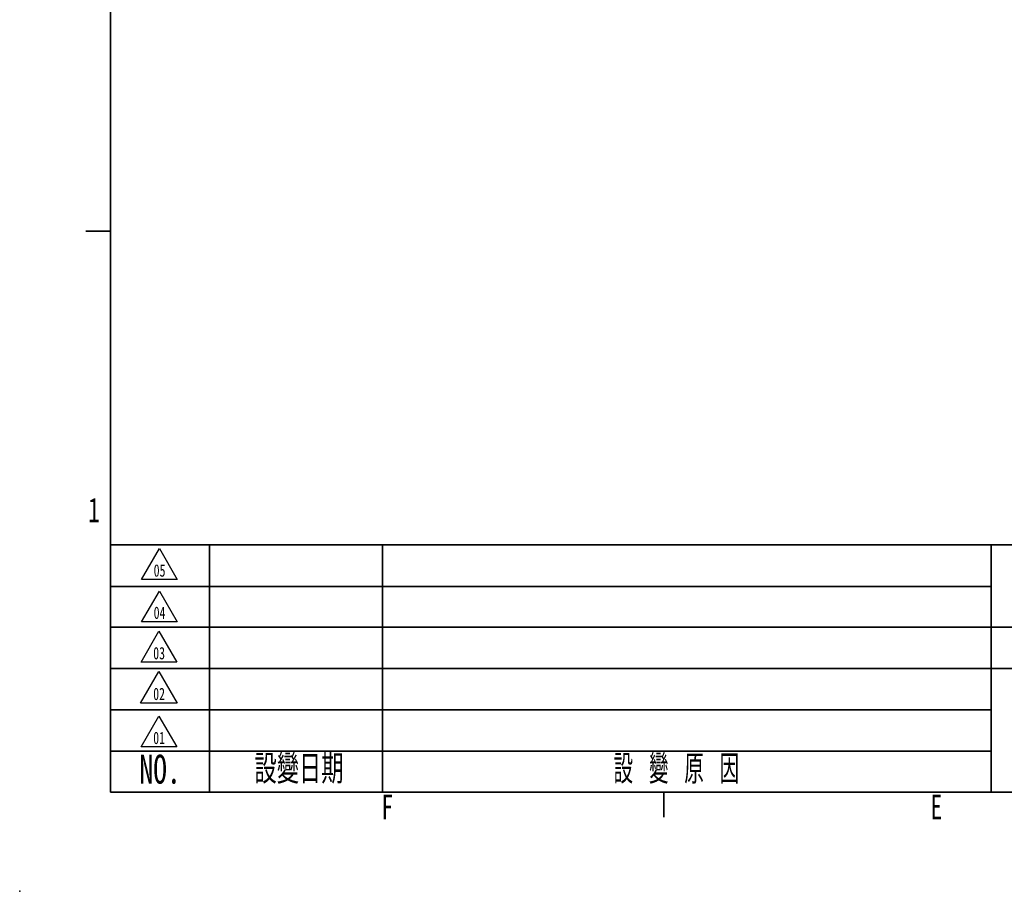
# Model space of a CAD drawing. Header units: millimetres. Extents: x 0 to 297, y 0 to 210.
# Tile 1 of 34: x 0 to 84, y 0 to 75. Entities that reach past the tile are written whole.
import ezdxf

# ---------------------------------------------------------------- set-up
doc = ezdxf.new("R2010")
doc.units = ezdxf.units.MM
doc.header["$PDSIZE"] = -1
doc.layers.add('SLD-0', color=179, linetype='Continuous')
doc.layers.add('圖框文字', color=5, linetype='Continuous')
doc.layers.add('圖框', color=7, linetype='Continuous', lineweight=35)
doc.styles.add('SLDTEXTSTYLE0', font='TXT', dxfattribs={"width": 0.7})
doc.styles.add('SLDTEXTSTYLE1', font='TXT', dxfattribs={"width": 0.7, "bigfont": 'bigfont'})
doc.styles.add('SLDTEXTSTYLE2', font='TXT', dxfattribs={"width": 0.614286, "bigfont": 'bigfont'})

# ---------------------------------------------------------------- blocks, each defined once
blk = doc.blocks.new('SW_NOTE_0')
at = {"layer": '圖框文字', "color": 0}
for p, q in [((-0.878, 0.048), (0.649, 2.694)), ((0.649, 2.694), (2.176, 0.048)), ((2.176, 0.048), (-0.878, 0.048))]:
    blk.add_line(p, q, dxfattribs=at)
at = {"layer": '圖框文字', "color": 0, "insert": (0.661, 1.364), "char_height": 1.0583, "attachment_point": 2, "style": 'SLDTEXTSTYLE0'}
blk.add_mtext('04', dxfattribs=at)
blk = doc.blocks.new('SW_NOTE_0_1')
at = {"layer": '圖框文字', "color": 0}
for p, q in [((-0.919, 0.05), (0.649, 2.765)), ((0.649, 2.765), (2.217, 0.05)), ((2.217, 0.05), (-0.919, 0.05))]:
    blk.add_line(p, q, dxfattribs=at)
at = {"layer": '圖框文字', "color": 0, "insert": (0.661, 1.364), "char_height": 1.0583, "attachment_point": 2, "style": 'SLDTEXTSTYLE0'}
blk.add_mtext('02', dxfattribs=at)
blk = doc.blocks.new('SW_NOTE_0_2')
at = {"layer": '圖框文字', "color": 0}
for p, q in [((-0.874, 0.075), (0.647, 2.709)), ((0.647, 2.709), (2.168, 0.075)), ((2.168, 0.075), (-0.874, 0.075))]:
    blk.add_line(p, q, dxfattribs=at)
at = {"layer": '圖框文字', "color": 0, "insert": (0.661, 1.364), "char_height": 1.0583, "attachment_point": 2, "style": 'SLDTEXTSTYLE0'}
blk.add_mtext('03', dxfattribs=at)
blk = doc.blocks.new('SW_NOTE_0_3')
at = {"layer": '圖框文字', "color": 0}
for p, q in [((-0.872, 0.061), (0.649, 2.695)), ((0.649, 2.695), (2.17, 0.061)), ((2.17, 0.061), (-0.872, 0.061))]:
    blk.add_line(p, q, dxfattribs=at)
at = {"layer": '圖框文字', "color": 0, "insert": (0.661, 1.364), "char_height": 1.0583, "attachment_point": 2, "style": 'SLDTEXTSTYLE0'}
blk.add_mtext('01', dxfattribs=at)
blk = doc.blocks.new('SW_NOTE_0_5')
at = {"layer": '圖框文字', "color": 0}
for p, q in [((-0.878, 0.065), (0.649, 2.711)), ((0.649, 2.711), (2.176, 0.065)), ((2.176, 0.065), (-0.878, 0.065))]:
    blk.add_line(p, q, dxfattribs=at)
at = {"layer": '圖框文字', "color": 0, "insert": (0.661, 1.364), "char_height": 1.0583, "attachment_point": 2, "style": 'SLDTEXTSTYLE0'}
blk.add_mtext('05', dxfattribs=at)

msp = doc.modelspace()

# ---------------------------------------------------------------- linework, layer by layer
at = {"layer": 'SLD-0'}
msp.add_point((0, 0), dxfattribs=at)
msp.add_point((0, 0), dxfattribs=at)
msp.add_point((0, 0), dxfattribs=at)
msp.add_point((0, 0), dxfattribs=at)
at = {"layer": '圖框'}
for p, q in [((7.778, 8.485), (7.778, 200.822)), ((5.657, 56.57), (7.778, 56.57)), ((290.626, 29.699), (7.778, 29.699)), ((16.264, 29.699), (16.264, 8.485)), ((31.064, 29.699), (31.064, 8.485)), ((83.187, 29.699), (83.187, 8.485)), ((83.187, 26.121), (7.778, 26.121)), ((83.187, 22.628), (7.778, 22.628)), ((290.626, 22.628), (83.187, 22.628)), ((83.187, 19.092), (7.778, 19.092)), ((179.77, 19.092), (83.187, 19.092)), ((83.187, 15.557), (7.778, 15.557)), ((83.187, 12.021), (7.778, 12.021)), ((290.626, 8.485), (7.778, 8.485)), ((55.155, 8.485), (55.155, 6.364))]:
    msp.add_line(p, q, dxfattribs=at)

# ---------------------------------------------------------------- block references
at = {"layer": '圖框文字'}
for name, p in [('SW_NOTE_0_5', (11.315, 26.653)), ('SW_NOTE_0', (11.315, 23.032)), ('SW_NOTE_0_2', (11.277, 19.569)), ('SW_NOTE_0_1', (11.275, 16.078)), ('SW_NOTE_0_3', (11.275, 12.308))]:
    msp.add_blockref(name, p, dxfattribs=at)

# ---------------------------------------------------------------- texts
at = {"layer": '圖框文字', "attachment_point": 2}
for s, insert, char_height, style in [('1', (6.364, 33.732), 2.121, 'SLDTEXTSTYLE0'), ('設變日期', (23.911, 11.702), 2.4749, 'SLDTEXTSTYLE1'), ('設 變 原 因', (56.225, 11.702), 2.4749, 'SLDTEXTSTYLE2'), ('NO.', (12.021, 11.702), 2.4749, 'SLDTEXTSTYLE0'), ('F', (31.467, 8.276), 2.121, 'SLDTEXTSTYLE0'), ('E', (78.49, 8.276), 2.121, 'SLDTEXTSTYLE0')]:
    msp.add_mtext(s, dxfattribs=dict(at, insert=insert, char_height=char_height, style=style))

doc.saveas('drawing.dxf')
